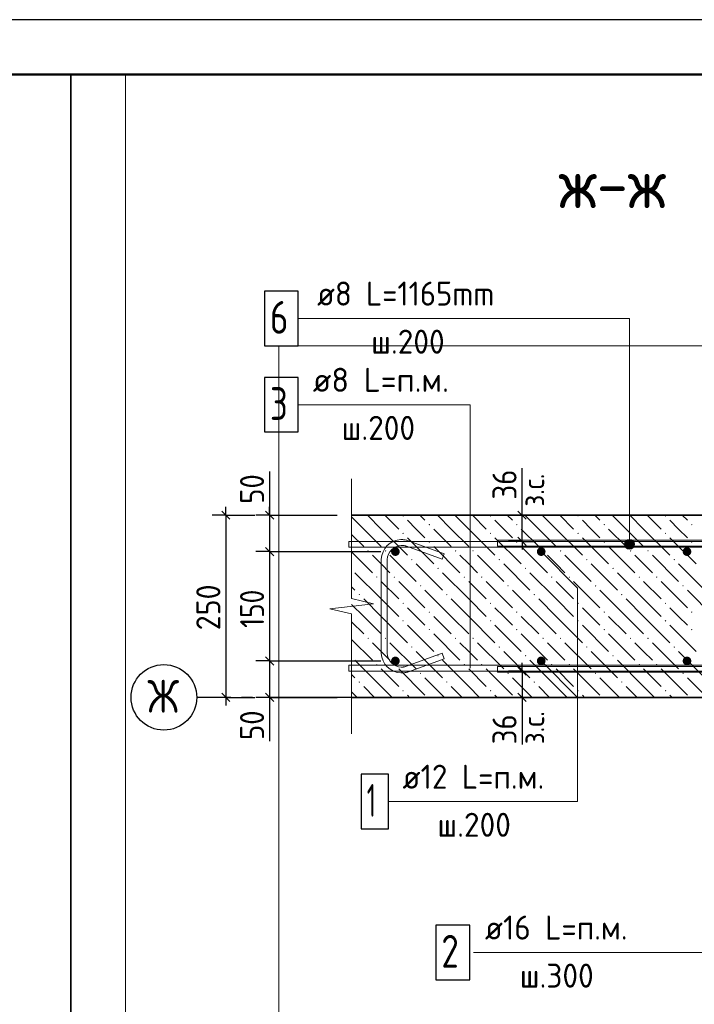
# Model space of a CAD drawing. Header units: millimetres. Extents: x 0 to 42000, y 0 to 29700.
# Tile 13 of 19: x 22531 to 28700, y 20692 to 29700. Entities that reach past the tile are written whole.
import ezdxf

# ---------------------------------------------------------------- set-up
doc = ezdxf.new("R2010")
doc.units = ezdxf.units.MM
doc.linetypes.add('______5', pattern=[1100, 800, -100, 100, -100])
for name, color, linetype, lineweight in [('Standard', 7, 'Continuous', 25), ('ЖБ Стена верхний уровень', 7, 'Continuous', 35), ('Заголовок чертежа', 7, 'Continuous', 25), ('Позиционная метка линия выноска', 7, 'Continuous', 13), ('Примечания', 7, 'Continuous', 13), ('Стена обрамление П-обр.', 7, 'Continuous', 35), ('Стена фоновая арматура У1', 7, 'Continuous', 18), ('Стена фоновая арматура Х1', 7, 'Continuous', 35), ('Стена фоновая затяжка С-обр.', 52, 'Continuous', 25)]:
    doc.layers.add(name, color=color, linetype=linetype, lineweight=lineweight)
doc.layers.add('Оси', color=7, linetype='______5')
doc.layers.add('Размерная выноска', color=7, linetype='Continuous')
doc.styles.add('ISOCPEUR', font='txt')

msp = doc.modelspace()

# ---------------------------------------------------------------- hatches: boundary and pattern name
at = {"layer": 'ЖБ Стена верхний уровень', "linetype": 'Continuous', "lineweight": 18, "transparency": 33554687}
for points in [[(26030.3, 25160.3), (26036.8, 25166.8), (26043.2, 25160.3), (26036.8, 25153.8)], [(26830.3, 25160.3), (26836.8, 25166.8), (26843.2, 25160.3), (26836.8, 25153.8)], [(27630.3, 25160.3), (27636.8, 25166.8), (27643.2, 25160.3), (27636.8, 25153.8)], [(28430.3, 25160.3), (28436.8, 25166.8), (28443.2, 25160.3), (28436.8, 25153.8)], [(26270.2, 25080.3), (26276.8, 25086.8), (26283.3, 25080.3), (26276.8, 25073.8)], [(27070.2, 25080.3), (27076.8, 25086.8), (27083.3, 25080.3), (27076.8, 25073.8)], [(27870.2, 25080.3), (27876.8, 25086.8), (27883.3, 25080.3), (27876.8, 25073.8)], [(28670.2, 25080.3), (28676.8, 25086.8), (28683.3, 25080.3), (28676.8, 25073.8)], [(26030.3, 25000.3), (26036.8, 25006.8), (26043.2, 25000.3), (26036.8, 24993.8)], [(26830.3, 25000.3), (26836.8, 25006.8), (26843.2, 25000.3), (26836.8, 24993.8)], [(27630.3, 25000.3), (27636.8, 25006.8), (27643.2, 25000.3), (27636.8, 24993.8)], [(28430.3, 25000.3), (28436.8, 25006.8), (28443.2, 25000.3), (28436.8, 24993.8)], [(26270.2, 24920.3), (26276.8, 24926.8), (26283.3, 24920.3), (26276.8, 24913.8)], [(27070.2, 24920.3), (27076.8, 24926.8), (27083.3, 24920.3), (27076.8, 24913.8)], [(27870.2, 24920.3), (27876.8, 24926.8), (27883.3, 24920.3), (27876.8, 24913.8)], [(28670.2, 24920.3), (28676.8, 24926.8), (28683.3, 24920.3), (28676.8, 24913.8)], [(25710.3, 24840.3), (25716.8, 24846.8), (25723.3, 24840.3), (25716.8, 24833.8)], [(25870.2, 24840.3), (25876.8, 24846.8), (25883.3, 24840.3), (25876.8, 24833.8)], [(26510.3, 24840.3), (26516.8, 24846.8), (26523.3, 24840.3), (26516.8, 24833.8)], [(26670.2, 24840.3), (26676.8, 24846.8), (26683.3, 24840.3), (26676.8, 24833.8)], [(27310.3, 24840.3), (27316.8, 24846.8), (27323.3, 24840.3), (27316.8, 24833.8)], [(27470.2, 24840.3), (27476.8, 24846.8), (27483.3, 24840.3), (27476.8, 24833.8)], [(28110.3, 24840.3), (28116.8, 24846.8), (28123.3, 24840.3), (28116.8, 24833.8)], [(28270.2, 24840.3), (28276.8, 24846.8), (28283.3, 24840.3), (28276.8, 24833.8)], [(26110.3, 24760.3), (26116.8, 24766.8), (26123.3, 24760.3), (26116.8, 24753.8)], [(26350.3, 24680.3), (26356.8, 24686.8), (26363.3, 24680.3), (26356.8, 24673.8)], [(26910.3, 24760.3), (26916.8, 24766.8), (26923.3, 24760.3), (26916.8, 24753.8)], [(27150.3, 24680.3), (27156.8, 24686.8), (27163.3, 24680.3), (27156.8, 24673.8)], [(27710.3, 24760.3), (27716.8, 24766.8), (27723.3, 24760.3), (27716.8, 24753.8)], [(27950.3, 24680.3), (27956.8, 24686.8), (27963.3, 24680.3), (27956.8, 24673.8)], [(28510.3, 24760.3), (28516.8, 24766.8), (28523.3, 24760.3), (28516.8, 24753.8)], [(25790.3, 24600.3), (25796.8, 24606.8), (25803.3, 24600.3), (25796.8, 24593.8)], [(25950.3, 24600.3), (25956.8, 24606.8), (25963.3, 24600.3), (25956.8, 24593.8)], [(26590.3, 24600.3), (26596.8, 24606.8), (26603.3, 24600.3), (26596.8, 24593.8)], [(26750.3, 24600.3), (26756.8, 24606.8), (26763.3, 24600.3), (26756.8, 24593.8)], [(27390.3, 24600.3), (27396.8, 24606.8), (27403.3, 24600.3), (27396.8, 24593.8)], [(27550.3, 24600.3), (27556.8, 24606.8), (27563.3, 24600.3), (27556.8, 24593.8)], [(28190.3, 24600.3), (28196.8, 24606.8), (28203.3, 24600.3), (28196.8, 24593.8)], [(28350.3, 24600.3), (28356.8, 24606.8), (28363.3, 24600.3), (28356.8, 24593.8)], [(26190.3, 24520.3), (26196.8, 24526.8), (26203.3, 24520.3), (26196.8, 24513.8)], [(26990.3, 24520.3), (26996.8, 24526.8), (27003.3, 24520.3), (26996.8, 24513.8)], [(27790.3, 24520.3), (27796.8, 24526.8), (27803.3, 24520.3), (27796.8, 24513.8)], [(28590.3, 24520.3), (28596.8, 24526.8), (28603.3, 24520.3), (28596.8, 24513.8)], [(25630.3, 24440.3), (25636.8, 24446.8), (25643.2, 24440.3), (25636.8, 24433.8)], [(26430.3, 24440.3), (26436.8, 24446.8), (26443.2, 24440.3), (26436.8, 24433.8)], [(27230.3, 24440.3), (27236.8, 24446.8), (27243.2, 24440.3), (27236.8, 24433.8)], [(28030.3, 24440.3), (28036.8, 24446.8), (28043.2, 24440.3), (28036.8, 24433.8)], [(26030.3, 24360.3), (26036.8, 24366.8), (26043.2, 24360.3), (26036.8, 24353.8)], [(26830.3, 24360.3), (26836.8, 24366.8), (26843.2, 24360.3), (26836.8, 24353.8)], [(27630.3, 24360.3), (27636.8, 24366.8), (27643.2, 24360.3), (27636.8, 24353.8)], [(28430.3, 24360.3), (28436.8, 24366.8), (28443.2, 24360.3), (28436.8, 24353.8)], [(26270.2, 24280.3), (26276.8, 24286.8), (26283.3, 24280.3), (26276.8, 24273.8)], [(27070.2, 24280.3), (27076.8, 24286.8), (27083.3, 24280.3), (27076.8, 24273.8)], [(27870.2, 24280.3), (27876.8, 24286.8), (27883.3, 24280.3), (27876.8, 24273.8)], [(28670.2, 24280.3), (28676.8, 24286.8), (28683.3, 24280.3), (28676.8, 24273.8)], [(26030.3, 24200.3), (26036.8, 24206.8), (26043.2, 24200.3), (26036.8, 24193.8)], [(26830.3, 24200.3), (26836.8, 24206.8), (26843.2, 24200.3), (26836.8, 24193.8)], [(27630.3, 24200.3), (27636.8, 24206.8), (27643.2, 24200.3), (27636.8, 24193.8)], [(28430.3, 24200.3), (28436.8, 24206.8), (28443.2, 24200.3), (28436.8, 24193.8)], [(26270.2, 24120.3), (26276.8, 24126.8), (26283.3, 24120.3), (26276.8, 24113.8)], [(27070.2, 24120.3), (27076.8, 24126.8), (27083.3, 24120.3), (27076.8, 24113.8)], [(27870.2, 24120.3), (27876.8, 24126.8), (27883.3, 24120.3), (27876.8, 24113.8)], [(28670.2, 24120.3), (28676.8, 24126.8), (28683.3, 24120.3), (28676.8, 24113.8)], [(25710.3, 24040.3), (25716.8, 24046.8), (25723.3, 24040.3), (25716.8, 24033.8)], [(25870.2, 24040.3), (25876.8, 24046.8), (25883.3, 24040.3), (25876.8, 24033.8)], [(26110.3, 23960.3), (26116.8, 23966.8), (26123.3, 23960.3), (26116.8, 23953.8)], [(26510.3, 24040.3), (26516.8, 24046.8), (26523.3, 24040.3), (26516.8, 24033.8)], [(26670.2, 24040.3), (26676.8, 24046.8), (26683.3, 24040.3), (26676.8, 24033.8)], [(26910.3, 23960.3), (26916.8, 23966.8), (26923.3, 23960.3), (26916.8, 23953.8)], [(27310.3, 24040.3), (27316.8, 24046.8), (27323.3, 24040.3), (27316.8, 24033.8)], [(27470.2, 24040.3), (27476.8, 24046.8), (27483.3, 24040.3), (27476.8, 24033.8)], [(27710.3, 23960.3), (27716.8, 23966.8), (27723.3, 23960.3), (27716.8, 23953.8)], [(28110.3, 24040.3), (28116.8, 24046.8), (28123.3, 24040.3), (28116.8, 24033.8)], [(28270.2, 24040.3), (28276.8, 24046.8), (28283.3, 24040.3), (28276.8, 24033.8)], [(28510.3, 23960.3), (28516.8, 23966.8), (28523.3, 23960.3), (28516.8, 23953.8)], [(26350.3, 23880.3), (26356.8, 23886.8), (26363.3, 23880.3), (26356.8, 23873.8)], [(27150.3, 23880.3), (27156.8, 23886.8), (27163.3, 23880.3), (27156.8, 23873.8)], [(27950.3, 23880.3), (27956.8, 23886.8), (27963.3, 23880.3), (27956.8, 23873.8)], [(25790.3, 23800.3), (25796.8, 23806.8), (25803.3, 23800.3), (25796.8, 23793.8)], [(25950.3, 23800.3), (25956.8, 23806.8), (25963.3, 23800.3), (25956.8, 23793.8)], [(26590.3, 23800.3), (26596.8, 23806.8), (26603.3, 23800.3), (26596.8, 23793.8)], [(26750.3, 23800.3), (26756.8, 23806.8), (26763.3, 23800.3), (26756.8, 23793.8)], [(27390.3, 23800.3), (27396.8, 23806.8), (27403.3, 23800.3), (27396.8, 23793.8)], [(27550.3, 23800.3), (27556.8, 23806.8), (27563.3, 23800.3), (27556.8, 23793.8)], [(28190.3, 23800.3), (28196.8, 23806.8), (28203.3, 23800.3), (28196.8, 23793.8)], [(28350.3, 23800.3), (28356.8, 23806.8), (28363.3, 23800.3), (28356.8, 23793.8)], [(26190.3, 23720.3), (26196.8, 23726.8), (26203.3, 23720.3), (26196.8, 23713.8)], [(26990.3, 23720.3), (26996.8, 23726.8), (27003.3, 23720.3), (26996.8, 23713.8)], [(27790.3, 23720.3), (27796.8, 23726.8), (27803.3, 23720.3), (27796.8, 23713.8)], [(28590.3, 23720.3), (28596.8, 23726.8), (28603.3, 23720.3), (28596.8, 23713.8)], [(25630.3, 23640.3), (25636.8, 23646.8), (25643.2, 23640.3), (25636.8, 23633.8)], [(26430.3, 23640.3), (26436.8, 23646.8), (26443.2, 23640.3), (26436.8, 23633.8)], [(27230.3, 23640.3), (27236.8, 23646.8), (27243.2, 23640.3), (27236.8, 23633.8)], [(28030.3, 23640.3), (28036.8, 23646.8), (28043.2, 23640.3), (28036.8, 23633.8)], [(26030.3, 23560.3), (26036.8, 23566.8), (26043.2, 23560.3), (26036.8, 23553.8)], [(26830.3, 23560.3), (26836.8, 23566.8), (26843.2, 23560.3), (26836.8, 23553.8)], [(27630.3, 23560.3), (27636.8, 23566.8), (27643.2, 23560.3), (27636.8, 23553.8)], [(28430.3, 23560.3), (28436.8, 23566.8), (28443.2, 23560.3), (28436.8, 23553.8)]]:
    msp.add_hatch(color=7, dxfattribs=at).paths.add_polyline_path(points, flags=16)
at = {"layer": 'Позиционная метка линия выноска', "linetype": 'Continuous', "lineweight": 13, "transparency": 33554687}
for points in [[(28146.4, 24922.7), (28068.9, 24922.7), (28062.6, 24900.2)], [(28146.4, 24922.7), (28062.6, 24900.2), (28152.6, 24900.2)], [(28152.6, 24900.2), (28062.6, 24900.2), (28068.9, 24877.7)], [(28130.1, 24938.9), (28085.1, 24938.9), (28068.9, 24922.7)], [(28130.1, 24938.9), (28068.9, 24922.7), (28146.4, 24922.7)], [(28152.6, 24900.2), (28068.9, 24877.7), (28146.4, 24877.7)], [(28146.4, 24877.7), (28068.9, 24877.7), (28085.1, 24861.5)], [(28085.1, 24938.9), (28130.1, 24938.9), (28107.6, 24945.2)], [(28146.4, 24877.7), (28085.1, 24861.5), (28130.1, 24861.5)], [(28130.1, 24861.5), (28085.1, 24861.5), (28107.6, 24855.2)]]:
    msp.add_hatch(color=7, dxfattribs=at).paths.add_polyline_path(points)
at = {"layer": 'Стена фоновая арматура Х1', "linetype": 'Continuous', "lineweight": 18, "transparency": 33554687}
for points in [[(26006.6, 24833.5), (26003.6, 24848.8), (25994.9, 24861.8), (25981.9, 24870.4), (25966.6, 24873.5), (25951.3, 24870.4), (25938.4, 24861.8), (25929.7, 24848.8), (25926.6, 24833.5), (25929.7, 24818.2), (25938.4, 24805.2), (25951.3, 24796.5), (25966.6, 24793.5), (25981.9, 24796.5), (25994.9, 24805.2), (26003.6, 24818.2)], [(27340, 24833.5), (27336.9, 24848.8), (27328.3, 24861.8), (27315.3, 24870.4), (27300, 24873.5), (27284.7, 24870.4), (27271.7, 24861.8), (27263, 24848.8), (27260, 24833.5), (27263, 24818.2), (27271.7, 24805.2), (27284.7, 24796.5), (27300, 24793.5), (27315.3, 24796.5), (27328.3, 24805.2), (27336.9, 24818.2)], [(28673.3, 24833.5), (28670.3, 24848.8), (28661.6, 24861.8), (28648.6, 24870.4), (28633.3, 24873.5), (28618, 24870.4), (28605, 24861.8), (28596.4, 24848.8), (28593.3, 24833.5), (28596.4, 24818.2), (28605, 24805.2), (28618, 24796.5), (28633.3, 24793.5), (28648.6, 24796.5), (28661.6, 24805.2), (28670.3, 24818.2)], [(26006.6, 23833.5), (26003.6, 23848.8), (25994.9, 23861.8), (25981.9, 23870.4), (25966.6, 23873.5), (25951.3, 23870.4), (25938.4, 23861.8), (25929.7, 23848.8), (25926.6, 23833.5), (25929.7, 23818.2), (25938.4, 23805.2), (25951.3, 23796.5), (25966.6, 23793.5), (25981.9, 23796.5), (25994.9, 23805.2), (26003.6, 23818.2)], [(27340, 23833.5), (27336.9, 23848.8), (27328.3, 23861.8), (27315.3, 23870.4), (27300, 23873.5), (27284.7, 23870.4), (27271.7, 23861.8), (27263, 23848.8), (27260, 23833.5), (27263, 23818.2), (27271.7, 23805.2), (27284.7, 23796.5), (27300, 23793.5), (27315.3, 23796.5), (27328.3, 23805.2), (27336.9, 23818.2)], [(28673.3, 23833.5), (28670.3, 23848.8), (28661.6, 23861.8), (28648.6, 23870.4), (28633.3, 23873.5), (28618, 23870.4), (28605, 23861.8), (28596.4, 23848.8), (28593.3, 23833.5), (28596.4, 23818.2), (28605, 23805.2), (28618, 23796.5), (28633.3, 23793.5), (28648.6, 23796.5), (28661.6, 23805.2), (28670.3, 23818.2)]]:
    msp.add_hatch(color=7, dxfattribs=at).paths.add_polyline_path(points)

# ---------------------------------------------------------------- linework, layer by layer
at = {"layer": 'Standard', "color": 7, "linetype": 'Continuous', "lineweight": -3, "transparency": 33554687}
for p, q in [((24416, 25166.8), (24416, 25241.8)), ((24816, 25166.8), (24816, 25241.8)), ((27124.5, 25166.8), (27124.5, 25241.8)), ((24416, 25166.8), (24291, 25166.8)), ((24416, 25166.8), (24541, 25166.8)), ((24416, 25166.8), (24682.6, 25166.8)), ((24816, 25166.8), (24691, 25166.8)), ((24816, 25166.8), (24941, 25166.8)), ((24816, 25166.8), (25433.3, 25166.8)), ((24816, 25166.8), (24816, 24833.5)), ((27124.5, 25166.8), (26999.5, 25166.8)), ((27124.5, 25166.8), (27249.5, 25166.8)), ((27124.5, 24926.8), (27124.5, 25166.8)), ((27124.5, 24926.8), (26999.5, 24926.8)), ((27124.5, 24926.8), (27249.5, 24926.8)), ((27124.5, 24926.8), (27124.5, 24851.8)), ((24816, 24833.5), (24691, 24833.5)), ((24816, 24833.5), (24941, 24833.5)), ((24816, 24833.5), (25833.3, 24833.5)), ((24816, 24833.5), (24816, 23833.5)), ((24816, 23833.5), (24691, 23833.5)), ((24816, 23833.5), (24941, 23833.5)), ((24816, 23833.5), (25833.3, 23833.5)), ((24816, 23833.5), (24816, 23500.2)), ((27124.5, 23740.2), (27124.5, 23815.2)), ((27124.5, 23740.2), (26999.5, 23740.2)), ((27124.5, 23740.2), (27249.5, 23740.2)), ((27124.5, 23740.2), (27124.5, 23500.2)), ((24416, 23500.2), (24291, 23500.2)), ((24416, 23500.2), (24541, 23500.2)), ((24416, 23500.2), (24682.6, 23500.2)), ((24416, 23500.2), (24416, 23425.2)), ((24816, 23500.2), (24691, 23500.2)), ((24816, 23500.2), (24941, 23500.2)), ((24816, 23500.2), (25433.3, 23500.2)), ((24816, 23500.2), (24816, 23425.2)), ((27124.5, 23500.2), (26999.5, 23500.2)), ((27124.5, 23500.2), (27249.5, 23500.2)), ((27124.5, 23500.2), (27124.5, 23425.2))]:
    msp.add_line(p, q, dxfattribs=at)
at = {"layer": 'Standard', "color": 7, "linetype": 'Continuous', "lineweight": 25, "transparency": 33554687}
for p, q in [((24378.5, 25204.3), (24453.5, 25129.3)), ((24778.5, 25204.3), (24853.5, 25129.3)), ((27162, 25129.3), (27087, 25204.3)), ((27162, 24889.3), (27087, 24964.3)), ((24778.5, 24871), (24853.5, 24796)), ((24778.5, 23871), (24853.5, 23796)), ((27087, 23777.7), (27162, 23702.7)), ((24378.5, 23537.7), (24453.5, 23462.7)), ((24778.5, 23537.7), (24853.5, 23462.7)), ((27087, 23537.7), (27162, 23462.7))]:
    msp.add_line(p, q, dxfattribs=at)
msp.add_lwpolyline([(0, 0), (42000, 0), (42000, 29700), (0, 29700), (0, 0)], close=True, dxfattribs=at)
at = {"layer": 'Standard', "color": 7, "linetype": 'Continuous', "lineweight": 50, "transparency": 33554687}
msp.add_lwpolyline([(2000, 29200), (41500, 29200), (41500, 500), (2000, 500), (2000, 29200)], close=True, dxfattribs=at)
at = {"layer": 'Standard', "color": 7, "linetype": 'Continuous', "lineweight": 35, "transparency": 33554687}
msp.add_lwpolyline([(23000, 29200), (2000, 29200), (2000, 500), (23000, 500), (23000, 29200)], dxfattribs=at)
at = {"layer": 'Standard', "color": 7, "linetype": 'Continuous', "lineweight": 13, "transparency": 33554687}
for points in [[(41500, 29200), (23000, 29200), (23000, 6000), (41500, 6000), (41500, 29200)], [(23500, 6000), (41500, 6000), (41500, 29200), (23500, 29200), (23500, 6000)]]:
    msp.add_lwpolyline(points, dxfattribs=at)
at = {"layer": 'Standard', "color": 254, "linetype": 'Continuous', "lineweight": 13, "true_color": 0xc4c4ff, "transparency": 33554687}
msp.add_lwpolyline([(24900, 16539.6), (32166.1, 16539.6), (32166.1, 26716.1), (24900, 26716.1), (24900, 16539.6)], dxfattribs=at)
at = {"layer": 'Standard', "color": 7, "linetype": 'Continuous', "lineweight": -3, "transparency": 33554687}
msp.add_lwpolyline([(24416, 25166.8), (24416, 24015.3), (24416, 24015.3), (24416, 23500.2)], dxfattribs=at)
at = {"layer": 'ЖБ Стена верхний уровень', "color": 7, "linetype": 'Continuous', "lineweight": 35, "transparency": 33554687}
for p, q in [((30500, 25166.8), (25566.6, 25166.8)), ((25566.6, 23500.2), (29166.6, 23500.2))]:
    msp.add_line(p, q, dxfattribs=at)
at = {"layer": 'ЖБ Стена верхний уровень', "color": 9, "linetype": 'Continuous', "lineweight": 18, "true_color": 0xc7c7c7, "transparency": 33554687}
for p, q in [((25676.8, 25040.3), (25566.6, 25150.4)), ((25710.2, 25166.8), (25836.8, 25040.3)), ((25870.2, 25166.8), (25996.8, 25040.3)), ((26190.2, 25166.8), (26236.8, 25120.3)), ((26476.8, 25040.3), (26350.2, 25166.8)), ((26510.2, 25166.8), (26636.8, 25040.3)), ((26670.2, 25166.8), (26796.8, 25040.3)), ((26990.2, 25166.8), (27036.8, 25120.3)), ((27276.8, 25040.3), (27150.2, 25166.8)), ((27310.2, 25166.8), (27436.8, 25040.3)), ((27470.2, 25166.8), (27596.8, 25040.3)), ((27790.2, 25166.8), (27836.8, 25120.3)), ((28076.8, 25040.3), (27950.2, 25166.8)), ((28110.2, 25166.8), (28236.8, 25040.3)), ((28270.2, 25166.8), (28396.8, 25040.3)), ((28590.2, 25166.8), (28636.8, 25120.3)), ((26156.8, 25040.3), (26076.8, 25120.3)), ((26956.8, 25040.3), (26876.8, 25120.3)), ((27756.8, 25040.3), (27676.8, 25120.3)), ((28556.8, 25040.3), (28476.8, 25120.3)), ((25566.6, 24990.4), (25676.8, 24880.3)), ((25676.8, 25040.3), (25836.8, 24880.3)), ((25836.8, 25040.3), (26076.8, 24800.3)), ((26076.8, 24960.3), (26316.8, 24720.3)), ((26236.8, 24960.3), (26156.8, 25040.3)), ((26316.8, 25040.3), (26476.8, 24880.3)), ((26476.8, 25040.3), (26636.8, 24880.3)), ((26636.8, 25040.3), (26876.8, 24800.3)), ((26876.8, 24960.3), (27116.8, 24720.3)), ((27036.8, 24960.3), (26956.8, 25040.3)), ((27116.8, 25040.3), (27276.8, 24880.3)), ((27276.8, 25040.3), (27436.8, 24880.3)), ((27436.8, 25040.3), (27676.8, 24800.3)), ((27676.8, 24960.3), (27916.8, 24720.3)), ((27836.8, 24960.3), (27756.8, 25040.3)), ((27916.8, 25040.3), (28076.8, 24880.3)), ((28076.8, 25040.3), (28236.8, 24880.3)), ((28236.8, 25040.3), (28476.8, 24800.3)), ((28476.8, 24960.3), (28716.8, 24720.3)), ((28636.8, 24960.3), (28556.8, 25040.3)), ((26316.8, 24880.3), (26556.8, 24640.3)), ((27116.8, 24880.3), (27356.8, 24640.3)), ((27916.8, 24880.3), (28156.8, 24640.3)), ((25566.6, 24830.4), (25756.8, 24640.3)), ((25836.8, 24720.3), (25756.8, 24800.3)), ((25916.8, 24800.3), (26156.8, 24560.3)), ((26636.8, 24720.3), (26556.8, 24800.3)), ((26716.8, 24800.3), (26956.8, 24560.3)), ((27436.8, 24720.3), (27356.8, 24800.3)), ((27516.8, 24800.3), (27756.8, 24560.3)), ((28236.8, 24720.3), (28156.8, 24800.3)), ((28316.8, 24800.3), (28556.8, 24560.3)), ((25916.8, 24640.3), (25836.8, 24720.3)), ((26156.8, 24720.3), (26396.8, 24480.3)), ((26716.8, 24640.3), (26636.8, 24720.3)), ((26956.8, 24720.3), (27196.8, 24480.3)), ((27516.8, 24640.3), (27436.8, 24720.3)), ((27756.8, 24720.3), (27996.8, 24480.3)), ((28316.8, 24640.3), (28236.8, 24720.3)), ((28556.8, 24720.3), (28796.8, 24480.3)), ((25836.8, 24400.3), (25596.8, 24640.3)), ((26636.8, 24400.3), (26396.8, 24640.3)), ((27436.8, 24400.3), (27196.8, 24640.3)), ((28236.8, 24400.3), (27996.8, 24640.3)), ((25566.6, 24510.4), (25596.8, 24480.3)), ((25836.8, 24560.3), (25996.8, 24400.3)), ((25996.8, 24560.3), (26236.8, 24320.3)), ((26636.8, 24560.3), (26796.8, 24400.3)), ((26796.8, 24560.3), (27036.8, 24320.3)), ((27436.8, 24560.3), (27596.8, 24400.3)), ((27596.8, 24560.3), (27836.8, 24320.3)), ((28236.8, 24560.3), (28396.8, 24400.3)), ((28396.8, 24560.3), (28636.8, 24320.3)), ((26476.8, 24240.3), (26236.8, 24480.3)), ((27276.8, 24240.3), (27036.8, 24480.3)), ((28076.8, 24240.3), (27836.8, 24480.3)), ((28876.8, 24240.3), (28636.8, 24480.3)), ((25676.8, 24240.3), (25566.6, 24350.4)), ((25676.8, 24400.3), (25836.8, 24240.3)), ((25836.8, 24400.3), (25996.8, 24240.3)), ((26476.8, 24400.3), (26636.8, 24240.3)), ((26636.8, 24400.3), (26796.8, 24240.3)), ((27276.8, 24400.3), (27436.8, 24240.3)), ((27436.8, 24400.3), (27596.8, 24240.3)), ((28076.8, 24400.3), (28236.8, 24240.3)), ((28236.8, 24400.3), (28396.8, 24240.3)), ((25676.8, 24240.3), (25836.8, 24080.3)), ((25836.8, 24240.3), (26076.8, 24000.3)), ((26156.8, 24240.3), (26076.8, 24320.3)), ((26236.8, 24160.3), (26156.8, 24240.3)), ((26316.8, 24240.3), (26476.8, 24080.3)), ((26476.8, 24240.3), (26636.8, 24080.3)), ((26636.8, 24240.3), (26876.8, 24000.3)), ((26956.8, 24240.3), (26876.8, 24320.3)), ((27036.8, 24160.3), (26956.8, 24240.3)), ((27116.8, 24240.3), (27276.8, 24080.3)), ((27276.8, 24240.3), (27436.8, 24080.3)), ((27436.8, 24240.3), (27676.8, 24000.3)), ((27756.8, 24240.3), (27676.8, 24320.3)), ((27836.8, 24160.3), (27756.8, 24240.3)), ((27916.8, 24240.3), (28076.8, 24080.3)), ((28076.8, 24240.3), (28236.8, 24080.3)), ((28236.8, 24240.3), (28476.8, 24000.3)), ((28556.8, 24240.3), (28476.8, 24320.3)), ((28636.8, 24160.3), (28556.8, 24240.3)), ((25566.6, 24190.4), (25676.8, 24080.3)), ((26076.8, 24160.3), (26316.8, 23920.3)), ((26876.8, 24160.3), (27116.8, 23920.3)), ((27676.8, 24160.3), (27916.8, 23920.3)), ((28476.8, 24160.3), (28716.8, 23920.3)), ((26316.8, 24080.3), (26556.8, 23840.3)), ((27116.8, 24080.3), (27356.8, 23840.3)), ((27916.8, 24080.3), (28156.8, 23840.3)), ((25566.6, 24030.4), (25756.8, 23840.3)), ((25836.8, 23920.3), (25756.8, 24000.3)), ((25916.8, 24000.3), (26156.8, 23760.3)), ((26636.8, 23920.3), (26556.8, 24000.3)), ((26716.8, 24000.3), (26956.8, 23760.3)), ((27436.8, 23920.3), (27356.8, 24000.3)), ((27516.8, 24000.3), (27756.8, 23760.3)), ((28236.8, 23920.3), (28156.8, 24000.3)), ((28316.8, 24000.3), (28556.8, 23760.3)), ((25916.8, 23840.3), (25836.8, 23920.3)), ((26156.8, 23920.3), (26396.8, 23680.3)), ((26716.8, 23840.3), (26636.8, 23920.3)), ((26956.8, 23920.3), (27196.8, 23680.3)), ((27516.8, 23840.3), (27436.8, 23920.3)), ((27756.8, 23920.3), (27996.8, 23680.3)), ((28316.8, 23840.3), (28236.8, 23920.3)), ((28556.8, 23920.3), (28796.8, 23680.3)), ((25836.8, 23600.3), (25596.8, 23840.3)), ((26636.8, 23600.3), (26396.8, 23840.3)), ((27436.8, 23600.3), (27196.8, 23840.3)), ((28236.8, 23600.3), (27996.8, 23840.3)), ((25566.6, 23710.4), (25596.8, 23680.3)), ((25836.8, 23760.3), (25996.8, 23600.3)), ((25996.8, 23760.3), (26236.8, 23520.3)), ((26636.8, 23760.3), (26796.8, 23600.3)), ((26796.8, 23760.3), (27036.8, 23520.3)), ((27436.8, 23760.3), (27596.8, 23600.3)), ((27596.8, 23760.3), (27836.8, 23520.3)), ((28236.8, 23760.3), (28396.8, 23600.3)), ((28396.8, 23760.3), (28636.8, 23520.3)), ((26416.9, 23500.2), (26236.8, 23680.3)), ((27216.9, 23500.2), (27036.8, 23680.3)), ((28016.9, 23500.2), (27836.8, 23680.3)), ((28816.9, 23500.2), (28636.8, 23680.3)), ((25616.9, 23500.2), (25566.6, 23550.4)), ((25676.8, 23600.3), (25776.9, 23500.2)), ((25836.8, 23600.3), (25936.9, 23500.2)), ((26096.9, 23500.2), (26076.8, 23520.3)), ((26476.8, 23600.3), (26576.9, 23500.2)), ((26636.8, 23600.3), (26736.9, 23500.2)), ((26896.9, 23500.2), (26876.8, 23520.3)), ((27276.8, 23600.3), (27376.9, 23500.2)), ((27436.8, 23600.3), (27536.9, 23500.2)), ((27696.9, 23500.2), (27676.8, 23520.3)), ((28076.8, 23600.3), (28176.9, 23500.2)), ((28236.8, 23600.3), (28336.9, 23500.2)), ((28496.9, 23500.2), (28476.8, 23520.3))]:
    msp.add_line(p, q, dxfattribs=at)
at = {"layer": 'Оси', "color": 8, "linetype": '______5', "lineweight": -3, "transparency": 33554687}
msp.add_line((25560.4, 23500.2), (24149.3, 23500.2), dxfattribs=at)
at = {"layer": 'Оси', "color": 7, "linetype": 'Continuous', "lineweight": -3, "transparency": 33554687}
msp.add_circle((23849.3, 23500.2), 300, dxfattribs=at)
at = {"layer": 'Позиционная метка линия выноска', "color": 7, "linetype": 'Continuous', "lineweight": 13, "transparency": 33554687}
for p, q in [((28062.6, 24900.2), (28062.6, 24900.2)), ((28107.6, 24945.2), (28107.6, 24945.2)), ((28152.6, 24900.2), (28152.6, 24900.2)), ((28107.6, 24855.2), (28107.6, 24855.2)), ((27300, 23833.5), (27633.3, 23500.2))]:
    msp.add_line(p, q, dxfattribs=at)
for points in [[(25078.9, 26966.8), (28107.6, 26966.8), (28107.6, 24900.2)], [(26650.6, 23766.8), (26650.6, 26177.9), (25078.9, 26177.9)], [(25905, 22546.8), (27633.3, 22546.8), (27633.3, 24500.2), (27300, 24833.5)], [(26680, 21166.8), (29833.3, 21166.8), (30166.6, 20833.5)]]:
    msp.add_lwpolyline(points, dxfattribs=at)
msp.add_circle((28107.6, 24900.2), 45, dxfattribs=at)
at = {"layer": 'Примечания', "color": 7, "linetype": 'Continuous', "lineweight": 13, "transparency": 33554687}
for p, q in [((25566.6, 25500.2), (25566.6, 25500.2)), ((25566.6, 24403.5), (25566.6, 25500.2)), ((25366.6, 24310.2), (25766.6, 24356.8)), ((25766.6, 24356.8), (25566.6, 24403.5)), ((25566.6, 24263.5), (25366.6, 24310.2)), ((25566.6, 23166.8), (25566.6, 24263.5))]:
    msp.add_line(p, q, dxfattribs=at)
at = {"layer": 'Размерная выноска', "color": 7, "linetype": 'Continuous', "lineweight": -3, "transparency": 33554687}
for p, q in [((27124.5, 25166.8), (27124.5, 25597.1)), ((24816, 25566.8), (24816, 25166.8)), ((24816, 23500.2), (24816, 23100.2)), ((27124.5, 23500.2), (27124.5, 23069.9))]:
    msp.add_line(p, q, dxfattribs=at)
at = {"layer": 'Стена обрамление П-обр.', "color": 7, "linetype": 'Continuous', "lineweight": 25, "transparency": 33554687}
msp.add_lwpolyline([(24768.9, 26716.8), (25078.9, 26716.8), (25078.9, 27216.8), (24768.9, 27216.8), (24768.9, 26716.8)], dxfattribs=at)
at = {"layer": 'Стена обрамление П-обр.', "color": 38, "linetype": 'Continuous', "lineweight": 13, "true_color": 0x5f1e0f, "transparency": 33554687}
for points in [[(26900, 24936.8), (30136.8, 24936.8)], [(30133.1, 24883.5), (26900, 24883.5), (26900, 24936.8)], [(26900, 24936.8), (30136.8, 24936.8)], [(30133.1, 24883.5), (26900, 24883.5), (26900, 24936.8)], [(30136.8, 23730.2), (26900, 23730.2), (26900, 23783.5), (30133.1, 23783.5)], [(30136.8, 23730.2), (26900, 23730.2), (26900, 23783.5), (30133.1, 23783.5)]]:
    msp.add_lwpolyline(points, dxfattribs=at)
at = {"layer": 'Стена фоновая арматура У1', "color": 7, "linetype": 'Continuous', "lineweight": 25, "transparency": 33554687}
msp.add_lwpolyline([(24768.9, 25927.9), (25078.9, 25927.9), (25078.9, 26427.9), (24768.9, 26427.9), (24768.9, 25927.9)], dxfattribs=at)
msp.add_lwpolyline([(24768.9, 25927.9), (25078.9, 25927.9), (25078.9, 26427.9), (24768.9, 26427.9), (24768.9, 25927.9)], dxfattribs=at)
at = {"layer": 'Стена фоновая арматура У1', "color": 7, "linetype": 'Continuous', "lineweight": 13, "transparency": 33554687}
for points in [[(30333.3, 24873.5), (25540, 24873.5), (25540, 24926.8), (30333.3, 24926.8), (30333.3, 24873.5)], [(30333.3, 24873.5), (25540, 24873.5), (25540, 24926.8), (30333.3, 24926.8), (30333.3, 24873.5)], [(30333.3, 23740.2), (25540, 23740.2), (25540, 23793.5), (30333.3, 23793.5), (30333.3, 23740.2)], [(30333.3, 23740.2), (25540, 23740.2), (25540, 23793.5), (30333.3, 23793.5), (30333.3, 23740.2)]]:
    msp.add_lwpolyline(points, dxfattribs=at)
at = {"layer": 'Стена фоновая арматура Х1', "color": 7, "linetype": 'Continuous', "lineweight": 25, "transparency": 33554687}
for points in [[(25655, 22296.8), (25905, 22296.8), (25905, 22796.8), (25655, 22796.8), (25655, 22296.8)], [(26336.6, 20916.8), (26646.6, 20916.8), (26646.6, 21416.8), (26336.6, 21416.8), (26336.6, 20916.8)]]:
    msp.add_lwpolyline(points, dxfattribs=at)
at = {"layer": 'Стена фоновая затяжка С-обр.', "color": 98, "linetype": 'Continuous', "lineweight": 13, "true_color": 0x005000, "transparency": 33554687}
msp.add_lwpolyline([(26395.7, 24763.5), (26068.9, 24882.5), (26063.5, 24884.3), (26058.2, 24885.8), (26052.9, 24887.1), (26047.5, 24888.1), (26042.1, 24889), (26036.6, 24889.6), (26031.1, 24890), (26025.5, 24890.2), (26019.2, 24890.2), (25995.1, 24886.8), (25970.7, 24878.8), (25948.3, 24866.2), (25930.1, 24851), (25914.9, 24832.8), (25902.4, 24810.5), (25894.4, 24786.1), (25891, 24762), (25891, 23905), (25894.4, 23880.9), (25902.4, 23856.5), (25914.9, 23834.1), (25930.1, 23816), (25948.3, 23800.8), (25970.7, 23788.2), (25995.1, 23780.2), (26019.2, 23776.8), (26025.5, 23776.8), (26031.1, 23777), (26036.6, 23777.4), (26042.1, 23778), (26047.5, 23778.9), (26052.9, 23779.9), (26058.2, 23781.2), (26063.5, 23782.7), (26068.9, 23784.5), (26395.7, 23903.4), (26414, 23853.3), (26086.3, 23734.1), (26079.2, 23731.7), (26071.8, 23729.6), (26064.3, 23727.8), (26056.8, 23726.3), (26049.2, 23725.1), (26041.5, 23724.3), (26033.9, 23723.7), (26026.3, 23723.5), (26015.5, 23723.5), (25983, 23728), (25949.1, 23739.2), (25918, 23756.6), (25892.3, 23778.1), (25870.8, 23803.8), (25853.4, 23834.9), (25842.2, 23868.8), (25837.7, 23901.3), (25837.7, 24765.6), (25842.2, 24798.2), (25853.4, 24832), (25870.8, 24863.2), (25892.3, 24888.9), (25918, 24910.3), (25949.1, 24927.8), (25983, 24939), (26015.5, 24943.5), (26026.3, 24943.5), (26033.9, 24943.3), (26041.5, 24942.7), (26049.2, 24941.8), (26056.8, 24940.7), (26064.3, 24939.2), (26071.8, 24937.4), (26079.2, 24935.3), (26086.3, 24932.9), (26414, 24813.7), (26395.7, 24763.5)], dxfattribs=at)

# ---------------------------------------------------------------- texts
at = {"layer": 'Standard', "color": 7, "linetype": 'Continuous', "lineweight": 25, "transparency": 33554687, "char_height": 220, "attachment_point": 7, "rotation": 90, "style": 'ISOCPEUR'}
for s, insert, width in [('\\W0.87;36', (27074.5, 25310), 403.924), ('\\W0.87;50', (24766, 25271), 403.924), ('\\W0.91;250', (24366, 24113.5), 561.981), ('\\W0.83;150', (24766, 24135.5), 508.571), ('\\W0.87;50', (24766, 23110), 403.932), ('\\W0.87;36', (27074.5, 23071), 403.932)]:
    msp.add_mtext(s, dxfattribs=dict(at, insert=insert, width=width))
at = {"layer": 'Standard', "color": 7, "linetype": 'Continuous', "lineweight": 18, "transparency": 33554687, "char_height": 200, "attachment_point": 7, "rotation": 90, "style": 'ISOCPEUR'}
for insert, width in [((27327.7, 25245.2), 459.942), ((27327.7, 23071.8), 459.949)]:
    msp.add_mtext('\\W0.90;з.с.', dxfattribs=dict(at, insert=insert, width=width))
at = {"layer": 'Заголовок чертежа', "color": 7, "linetype": 'Continuous', "lineweight": 50, "transparency": 33554687, "insert": (27460.9, 27975), "char_height": 450, "width": 1332.827, "attachment_point": 7, "style": 'ISOCPEUR'}
msp.add_mtext('\\W0.93;ж-ж', dxfattribs=at)
at = {"layer": 'Оси', "color": 7, "linetype": 'Continuous', "lineweight": 25, "transparency": 33554687, "insert": (23699.3, 23360.2), "char_height": 300, "width": 425, "attachment_point": 7, "style": 'ISOCPEUR'}
msp.add_mtext('\\W0.83;Ж', dxfattribs=at)
at = {"layer": 'Стена обрамление П-обр.', "color": 7, "linetype": 'Continuous', "lineweight": 13, "transparency": 33554687, "attachment_point": 7, "style": 'ISOCPEUR'}
for s, insert, char_height, width in [('\\W0.93;ø8 L=1165mm ', (25250.3, 27084.2), 220, 1949.975), ('\\W0.78;6', (24818.9, 26826.8), 300, 326.407), ('\\W0.95;ш.200 ', (25745.3, 26644.2), 220, 962.136)]:
    msp.add_mtext(s, dxfattribs=dict(at, insert=insert, char_height=char_height, width=width))
at = {"layer": 'Стена фоновая арматура У1', "color": 7, "linetype": 'Continuous', "lineweight": 13, "transparency": 33554687, "attachment_point": 7, "style": 'ISOCPEUR'}
for s, insert, char_height, width in [('\\W0.97;ø8 L=п.м. ', (25210.9, 26295.3), 220, 1491.858), ('\\W0.78;3', (24818.9, 26037.9), 300, 326.407), ('\\W0.78;3', (24818.9, 26037.9), 300, 326.407), ('\\W0.95;ш.200 ', (25474.9, 25855.3), 220, 962.136)]:
    msp.add_mtext(s, dxfattribs=dict(at, insert=insert, char_height=char_height, width=width))
at = {"layer": 'Стена фоновая арматура Х1', "color": 7, "linetype": 'Continuous', "lineweight": 13, "transparency": 33554687, "attachment_point": 7, "style": 'ISOCPEUR'}
for s, insert, char_height, width in [('\\W0.94;ø12 L=п.м. ', (26032, 22664.2), 220, 1599.147), ('\\W0.56;1', (25705, 22406.8), 300, 233.343), ('\\W0.95;ш.200 ', (26351, 22224.2), 220, 962.122), ('\\W0.94;ø16 L=п.м. ', (26785.3, 21284.2), 220, 1599.141), ('\\W0.78;2', (26386.6, 21026.8), 300, 326.407), ('\\W0.95;ш.300 ', (27104.3, 20844.2), 220, 962.129)]:
    msp.add_mtext(s, dxfattribs=dict(at, insert=insert, char_height=char_height, width=width))

doc.saveas('drawing.dxf')
